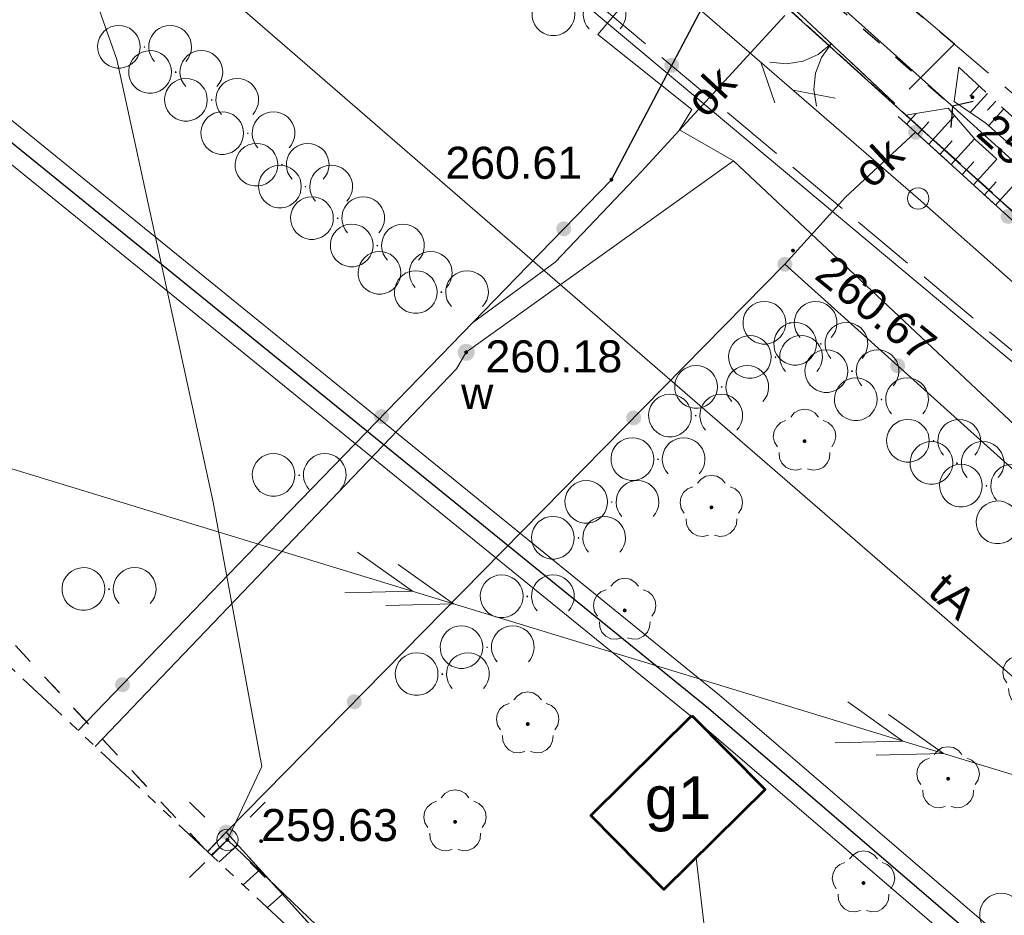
# Model space of a CAD drawing. Header units: metres. Extents: x 7427125 to 7427502, y 5541102 to 5541557.
# Tile 15 of 43: x 7427241 to 7427264, y 5541259 to 5541280. Entities that reach past the tile are written whole.
import ezdxf
from ezdxf.enums import TextEntityAlignment as Align

# ---------------------------------------------------------------- set-up
doc = ezdxf.new("R2010")
doc.units = ezdxf.units.M
doc.header["$MEASUREMENT"] = 0
for name, pattern in [('( Phantom )', [2.5, 1.25, -0.25, 0.25, -0.25, 0.25, -0.25]), ('PRZER1-1', [1, 0.5, -0.5]), ('PRZER2-1', [1.5, 1, -0.5]), ('PRZER3-1', [2, 1.5, -0.5])]:
    doc.linetypes.add(name, pattern=pattern)
for name, color, linetype, lineweight in [('!_Granica terenu objętego planem', 7, 'Continuous', 0), ('!_Linia rozgraniczająca', 7, 'Continuous', 0), ('GESBZO', 7, 'Continuous', 53), ('GESBZO_O', 7, 'Continuous', 53), ('GESDZI', 7, 'Continuous', 13), ('GOSRBG', 7, 'Continuous', 13), ('GSLINK', 7, 'Continuous', 13), ('GSLINK_O', 7, 'Continuous', 13), ('GSLIPS', 7, 'Continuous', 30), ('GSLKBR', 7, 'Continuous', 13), ('GSLKFU', 7, 'Continuous', 13), ('GSLKOG', 7, 'Continuous', 30), ('GSPWPS', 7, 'Continuous', 13), ('GSPWPS_O', 7, 'Continuous', 13), ('GSSKOA', 7, 'Continuous', 13), ('GSSZAD', 7, 'Continuous', 13), ('GSSZSN', 7, 'Continuous', 13), ('GULLOB', 7, 'Continuous', 30), ('GUPELA', 7, 'Continuous', 13), ('GUPISN', 7, 'Continuous', 13), ('GUPPRZ', 7, 'Continuous', 13), ('GUPPRZ_O', 7, 'Continuous', 13)]:
    doc.layers.add(name, color=color, linetype=linetype, lineweight=lineweight)
for name, color, linetype, lineweight, true_color in [('GESUZY', 7, 'Continuous', 13, 0x008000), ('GSPRDL', 7, 'Continuous', 13, 0x008000), ('GULEPR', 1, 'Continuous', 13, 0xff0000), ('GULTPR', 7, 'Continuous', 13, 0xff9100), ('GULTPR_O', 7, 'Continuous', 13, 0xff9100), ('GULWPR', 5, 'Continuous', 13, 0x0000ff), ('GUPWZA', 5, 'Continuous', 13, 0x0000ff), ('GUPWZA_O', 5, 'Continuous', 13, 0x0000ff)]:
    doc.layers.add(name, color=color, linetype=linetype, lineweight=lineweight, true_color=true_color)
doc.styles.add('Arial', font='arial.ttf')

# ---------------------------------------------------------------- blocks, each defined once
blk = doc.blocks.new('D_GUPWZA1')
blk.add_hatch(color=0).paths.add_polyline_path([(0, -0.2), (-0.051764, -0.193185), (-0.1, -0.173205), (-0.141421, -0.141421), (-0.173205, -0.1), (-0.193185, -0.051764), (-0.2, 0), (-0.193185, 0.051764), (-0.173205, 0.1), (-0.141421, 0.141421), (-0.1, 0.173205), (-0.051764, 0.193185), (0, 0.2), (0.051764, 0.193185), (0.1, 0.173205), (0.141421, 0.141421), (0.173205, 0.1), (0.193185, 0.051764), (0.2, 0), (0.193185, -0.051764), (0.173205, -0.1), (0.141421, -0.141421), (0.1, -0.173205), (0.051764, -0.193185)])
blk = doc.blocks.new('D_GSPWPS1')
blk.add_hatch(color=0).paths.add_polyline_path([(0, -0.045), (-0.011647, -0.043467), (-0.0225, -0.038971), (-0.03182, -0.03182), (-0.038971, -0.0225), (-0.043467, -0.011647), (-0.045, 0), (-0.043467, 0.011647), (-0.038971, 0.0225), (-0.03182, 0.03182), (-0.0225, 0.038971), (-0.011647, 0.043467), (0, 0.045), (0.011647, 0.043467), (0.0225, 0.038971), (0.03182, 0.03182), (0.038971, 0.0225), (0.043467, 0.011647), (0.045, 0), (0.043467, -0.011647), (0.038971, -0.0225), (0.03182, -0.03182), (0.0225, -0.038971), (0.011647, -0.043467)])
blk = doc.blocks.new('D_GSPRDL1')
blk.add_hatch(color=0).paths.add_polyline_path([(0, -0.045), (-0.013906, -0.042798), (-0.02645, -0.036406), (-0.036406, -0.02645), (-0.042798, -0.013906), (-0.045, 0), (-0.042798, 0.013906), (-0.036406, 0.02645), (-0.02645, 0.036406), (-0.013906, 0.042798), (0, 0.045), (0.013906, 0.042798), (0.02645, 0.036406), (0.036406, 0.02645), (0.042798, 0.013906), (0.045, 0), (0.042798, -0.013906), (0.036406, -0.02645), (0.02645, -0.036406), (0.013906, -0.042798)])
at = {"color": 0, "flags": 128}
for points in [[(-0.324277, 0.563333), (-0.240553, 0.662679), (-0.127956, 0.727494), (0, 0.75), (0.127956, 0.727494), (0.240553, 0.662679), (0.324277, 0.563333)], [(-0.635969, -0.134326), (-0.70458, -0.024001), (-0.731429, 0.103115), (-0.713292, 0.231763), (-0.652348, 0.346501), (-0.55591, 0.433559), (-0.435555, 0.482485)], [(0.435555, 0.482485), (0.55591, 0.433559), (0.652348, 0.346501), (0.713292, 0.231763), (0.731429, 0.103115), (0.70458, -0.024001), (0.635969, -0.134326)], [(-0.068773, -0.646351), (-0.194901, -0.677512), (-0.324092, -0.663766), (-0.440839, -0.606763), (-0.531129, -0.513345), (-0.584125, -0.394725), (-0.593465, -0.265141)], [(0.593465, -0.265141), (0.584125, -0.394725), (0.531129, -0.513345), (0.440839, -0.606763), (0.324092, -0.663766), (0.194901, -0.677512), (0.068773, -0.646351)]]:
    blk.add_lwpolyline(points, dxfattribs=at)
blk = doc.blocks.new('D_GUPPRZ1')
blk.add_hatch(color=0).paths.add_polyline_path([(0, -0.045), (-0.011647, -0.043467), (-0.0225, -0.038971), (-0.03182, -0.03182), (-0.038971, -0.0225), (-0.043467, -0.011647), (-0.045, 0), (-0.043467, 0.011647), (-0.038971, 0.0225), (-0.03182, 0.03182), (-0.0225, 0.038971), (-0.011647, 0.043467), (0, 0.045), (0.011647, 0.043467), (0.0225, 0.038971), (0.03182, 0.03182), (0.038971, 0.0225), (0.043467, 0.011647), (0.045, 0), (0.043467, -0.011647), (0.038971, -0.0225), (0.03182, -0.03182), (0.0225, -0.038971), (0.011647, -0.043467)])
blk = doc.blocks.new('D_GUPISN1')
at = {"color": 0, "flags": 128}
blk.add_lwpolyline([(0, 0.25), (0.064705, 0.241481), (0.125, 0.216506), (0.176777, 0.176777), (0.216506, 0.125), (0.241481, 0.064705), (0.25, 0), (0.241481, -0.064705), (0.216506, -0.125), (0.176777, -0.176777), (0.125, -0.216506), (0.064705, -0.241481), (0, -0.25), (-0.064705, -0.241481), (-0.125, -0.216506), (-0.176777, -0.176777), (-0.216506, -0.125), (-0.241481, -0.064705), (-0.25, 0), (-0.241481, 0.064705), (-0.216506, 0.125), (-0.176777, 0.176777), (-0.125, 0.216506), (-0.064705, 0.241481), (0, 0.25)], close=True, dxfattribs=at)
blk = doc.blocks.new('D_GUPELA2')
at = {"extrusion": (0, 0, -1)}
blk.add_hatch(color=0, dxfattribs=at).paths.add_polyline_path([(-0.002013, -0.044955), (-0.013788, -0.042836), (-0.024849, -0.037517), (-0.033417, -0.030138), (-0.040557, -0.019497), (-0.044323, -0.007777), (-0.044986, 0.001113), (-0.043117, 0.012881), (-0.038133, 0.023893), (-0.030065, 0.033482), (-0.021281, 0.03965), (-0.011881, 0.043403), (0.001087, 0.044987), (0.013449, 0.042943), (0.024479, 0.03776), (0.034764, 0.028574), (0.041285, 0.017903), (0.044532, 0.006476), (0.04461, -0.005909), (0.04187, -0.01649), (0.036867, -0.025804), (0.029541, -0.033946), (0.020466, -0.040077), (0.00982, -0.043916)])
at = {"color": 0, "flags": 128}
for points in [[(-0.883883, 0.883883), (-0.53033, 0.53033)], [(0.883883, 0.883883), (0.53033, 0.53033)], [(-0.883883, -0.883883), (-0.53033, -0.53033)], [(0.883883, -0.883883), (0.53033, -0.53033)]]:
    blk.add_lwpolyline(points, dxfattribs=at)
blk = doc.blocks.new('D_GUPELA1')
at = {"color": 0, "flags": 128}
blk.add_lwpolyline([(0, 0.25), (0.064705, 0.241481), (0.125, 0.216506), (0.176777, 0.176777), (0.216506, 0.125), (0.241481, 0.064705), (0.25, 0), (0.241481, -0.064705), (0.216506, -0.125), (0.176777, -0.176777), (0.125, -0.216506), (0.064705, -0.241481), (0, -0.25), (-0.064705, -0.241481), (-0.125, -0.216506), (-0.176777, -0.176777), (-0.216506, -0.125), (-0.241481, -0.064705), (-0.25, 0), (-0.241481, 0.064705), (-0.216506, 0.125), (-0.176777, 0.176777), (-0.125, 0.216506), (-0.064705, 0.241481), (0, 0.25)], close=True, dxfattribs=at)
blk = doc.blocks.new('D_SUTP1')
at = {"color": 0, "flags": 128}
for points in [[(0.9325, 0), (0.0675, 0.5)], [(-0.0675, 0), (-0.9325, -0.5)]]:
    blk.add_lwpolyline(points, dxfattribs=at)
blk = doc.blocks.new('D_KOLO')
blk.add_hatch(color=0).paths.add_polyline_path([(0, -0.175), (-0.045293, -0.169037), (-0.0875, -0.151554), (-0.123744, -0.123744), (-0.151554, -0.0875), (-0.169037, -0.045293), (-0.175, 0), (-0.169037, 0.045293), (-0.151554, 0.0875), (-0.123744, 0.123744), (-0.0875, 0.151554), (-0.045293, 0.169037), (0, 0.175), (0.045293, 0.169037), (0.0875, 0.151554), (0.123744, 0.123744), (0.151554, 0.0875), (0.169037, 0.045293), (0.175, 0), (0.169037, -0.045293), (0.151554, -0.0875), (0.123744, -0.123744), (0.0875, -0.151554), (0.045293, -0.169037)])
blk = doc.blocks.new('D_GSLKOG1')
blk.add_hatch(color=0).paths.add_polyline_path([(0, -0.175), (-0.045293, -0.169037), (-0.0875, -0.151554), (-0.123744, -0.123744), (-0.151554, -0.0875), (-0.169037, -0.045293), (-0.175, 0), (-0.169037, 0.045293), (-0.151554, 0.0875), (-0.123744, 0.123744), (-0.0875, 0.151554), (-0.045293, 0.169037), (0, 0.175), (0.045293, 0.169037), (0.0875, 0.151554), (0.123744, 0.123744), (0.151554, 0.0875), (0.169037, 0.045293), (0.175, 0), (0.169037, -0.045293), (0.151554, -0.0875), (0.123744, -0.123744), (0.0875, -0.151554), (0.045293, -0.169037)])
blk = doc.blocks.new('D_SUEP2')
at = {"color": 0, "flags": 128}
for points in [[(-1.25, -0.5), (0.25, 0), (-1.25, 0.5)], [(-0.25, -0.5), (1.25, 0), (-0.25, 0.5)]]:
    blk.add_lwpolyline(points, dxfattribs=at)
blk = doc.blocks.new('D_GSLIPS2')
at = {"color": 0, "flags": 128}
blk.add_lwpolyline([(0.3, 0.4), (0, 0), (0.3, -0.4)], dxfattribs=at)
blk = doc.blocks.new('D_GSLKBR1')
at = {"color": 0, "flags": 128}
for points in [[(1.299038, 0.75), (1.06066, 0.43934), (0.75, 0.200962), (0.388229, 0.051111), (0, 0)], [(0, 0), (0.388229, -0.051111), (0.75, -0.200962), (1.06066, -0.43934), (1.299038, -0.75)]]:
    blk.add_lwpolyline(points, dxfattribs=at)
blk = doc.blocks.new('D_GSLKFU1')
at = {"color": 0, "flags": 128}
blk.add_lwpolyline([(0, 0), (-0.012833, -0.195789), (-0.051111, -0.388229), (-0.114181, -0.574025), (-0.200962, -0.75), (-0.30997, -0.913142), (-0.43934, -1.06066), (-0.586858, -1.19003), (-0.75, -1.299038)], dxfattribs=at)
blk = doc.blocks.new('D_GSSZAD3')
at = {"color": 0, "flags": 128}
blk.add_lwpolyline([(-0.6, 0.5), (-0.513176, 0.492404), (-0.42899, 0.469846), (-0.35, 0.433013), (-0.278606, 0.383022), (-0.216978, 0.321394), (-0.166987, 0.25), (-0.130154, 0.17101), (-0.107596, 0.086824), (-0.1, 0), (-0.107596, -0.086824), (-0.130154, -0.17101), (-0.166987, -0.25), (-0.222125, -0.32743), (-0.290921, -0.393027), (-0.370887, -0.444418), (-0.459134, -0.479746), (-0.552472, -0.497736), (-0.647528, -0.497736), (-0.740866, -0.479746), (-0.829113, -0.444418), (-0.909079, -0.393027), (-0.977875, -0.32743), (-1.033013, -0.25), (-1.0725, -0.163534), (-1.094911, -0.071157), (-1.099434, 0.023791), (-1.085906, 0.117879), (-1.054816, 0.207708), (-1.007288, 0.290028), (-0.94504, 0.361867), (-0.87032, 0.420627), (-0.785831, 0.464184), (-0.694626, 0.490964), (-0.6, 0.5)], close=True, dxfattribs=at)
blk.add_lwpolyline([(0.234697, -0.341399), (0.179845, -0.271053), (0.138367, -0.192079), (0.111581, -0.106992), (0.100342, -0.018499), (0.105007, 0.070582), (0.125427, 0.157417), (0.160952, 0.239242), (0.210451, 0.313452), (0.27235, 0.377684), (0.344678, 0.429896), (0.425132, 0.468424), (0.511152, 0.492043), (0.6, 0.5), (0.688848, 0.492043), (0.774868, 0.468424), (0.855322, 0.429896), (0.92765, 0.377684), (0.989549, 0.313452), (1.039048, 0.239242), (1.074573, 0.157417), (1.094993, 0.070582), (1.099658, -0.018499), (1.088419, -0.106992), (1.061633, -0.192079), (1.020155, -0.271053), (0.965303, -0.341399)], dxfattribs=at)

msp = doc.modelspace()

# ---------------------------------------------------------------- linework, layer by layer
at = {"layer": '!_Granica terenu objętego planem', "color": 16, "linetype": 'PRZER3-1', "lineweight": 13}
msp.add_lwpolyline([(7427223.404, 5541280.844), (7427237.172, 5541294.666), (7427273.595, 5541264.199), (7427293.187, 5541246.2), (7427318.595, 5541219.771), (7427304.61, 5541204.848)], dxfattribs=at)
at = {"layer": '!_Linia rozgraniczająca', "color": 218, "linetype": 'Continuous', "lineweight": 13, "flags": 128}
msp.add_lwpolyline([(7427223.546, 5541280.703), (7427237.185, 5541294.395), (7427273.463, 5541264.048), (7427293.047, 5541246.057), (7427318.319, 5541219.769), (7427304.464, 5541204.985)], dxfattribs=at)
at = {"layer": 'GESBZO', "color": 7, "linetype": 'Continuous', "lineweight": 53, "flags": 128}
msp.add_lwpolyline([(7427256.28, 5541263.87), (7427258, 5541262.14), (7427255.63, 5541259.8), (7427253.92, 5541261.53), (7427256.28, 5541263.87)], close=True, dxfattribs=at)
at = {"layer": 'GESDZI', "color": 7, "linetype": 'Continuous', "lineweight": 13, "flags": 128}
for points in [[(7427311.88, 5541231.94), (7427301.75, 5541241.17), (7427284.57, 5541256.88), (7427256.27, 5541282.47), (7427240.42, 5541296.03), (7427236.08, 5541299.6), (7427224.16, 5541309.39), (7427213.87, 5541317.74), (7427195.57, 5541331.32), (7427175.06, 5541354.41), (7427161.84, 5541370.1), (7427153.91, 5541380.03), (7427144.81, 5541391.44), (7427143.965, 5541392.524)], [(7427224.326, 5541279.982), (7427240.42, 5541296.03), (7427256.27, 5541282.47), (7427284.57, 5541256.88), (7427301.75, 5541241.17), (7427315.72, 5541223.34), (7427317.48, 5541219.62), (7427313.06, 5541214.79), (7427304.01, 5541205.409)]]:
    msp.add_lwpolyline(points, dxfattribs=at)
at = {"layer": 'GESUZY', "color": 96, "linetype": 'PRZER1-1', "lineweight": 13, "true_color": 0x008000}
for points in [[(7427311.88, 5541231.94), (7427301.75, 5541241.17), (7427297.26, 5541245.27), (7427284.57, 5541256.88), (7427256.27, 5541282.47), (7427240.42, 5541296.03), (7427236.08, 5541299.6), (7427224.16, 5541309.39), (7427213.87, 5541317.74), (7427195.57, 5541331.32), (7427175.06, 5541354.41), (7427161.84, 5541370.1), (7427153.91, 5541380.03), (7427144.81, 5541391.44), (7427143.965, 5541392.524)], [(7427224.326, 5541279.982), (7427240.42, 5541296.03), (7427256.27, 5541282.47), (7427284.57, 5541256.88), (7427297.26, 5541245.27), (7427280.844, 5541227.089)], [(7427236.474, 5541268.612), (7427237.04, 5541269.17), (7427244.885, 5541260.742)], [(7427244.885, 5541260.742), (7427237.04, 5541269.17), (7427236.474, 5541268.612)]]:
    msp.add_lwpolyline(points, dxfattribs=at)
at = {"layer": 'GOSRBG', "color": 7, "linetype": '( Phantom )', "lineweight": 13, "flags": 128}
msp.add_lwpolyline([(7427455.093, 5541312.435), (7427244.198, 5541498.57), (7427125.239, 5541372.711), (7427331.365, 5541179.81), (7427455.093, 5541312.435)], close=True, dxfattribs=at)
at = {"layer": 'GSLINK', "color": 7, "linetype": 'Continuous', "lineweight": 13, "flags": 128}
for points in [[(7427251.15, 5541273.06), (7427253.08, 5541274.48), (7427255.1, 5541276.6), (7427258.46, 5541280.25)], [(7427261.52, 5541277.52), (7427259.88, 5541276), (7427258.46, 5541274.43)]]:
    msp.add_lwpolyline(points, dxfattribs=at)
at = {"layer": 'GSLIPS', "color": 7, "linetype": 'PRZER1-1', "lineweight": 30}
msp.add_lwpolyline([(7427255.76, 5541283.87), (7427262.38, 5541278.13)], dxfattribs=at)
at = {"layer": 'GSLKBR', "color": 7, "linetype": 'Continuous', "lineweight": 13, "flags": 128}
msp.add_lwpolyline([(7427258.06, 5541280.99), (7427261.03, 5541278.19)], dxfattribs=at)
at = {"layer": 'GSLKOG', "color": 7, "linetype": 'Continuous', "lineweight": 30, "flags": 128}
for points in [[(7427241.921, 5541263.515), (7427245.87, 5541267.62), (7427252.17, 5541274.11), (7427254.4, 5541276.41), (7427257.22, 5541281.76)], [(7427261.52, 5541277.52), (7427265.85, 5541273.58), (7427268.6, 5541271.18), (7427275.39, 5541264.96), (7427281.2, 5541259.69), (7427288.16, 5541253.5), (7427297.26, 5541245.27), (7427298.12, 5541244.46), (7427300.45, 5541242.24), (7427301.25, 5541241.48), (7427312.87, 5541229.8), (7427314.01, 5541228.46), (7427319.61, 5541221.66), (7427317.48, 5541219.62)], [(7427245.38, 5541261.14), (7427251.38, 5541267.24), (7427258.46, 5541274.43)], [(7427258.46, 5541274.43), (7427263.74, 5541269.68), (7427269.87, 5541264.03), (7427275.17, 5541259.17), (7427277.59, 5541256.89), (7427282.59, 5541252.44), (7427287.38, 5541248.16), (7427294.68, 5541241.47)], [(7427250.602, 5541255.391), (7427245.38, 5541261.14), (7427244.947, 5541260.683)]]:
    msp.add_lwpolyline(points, dxfattribs=at)
at = {"layer": 'GSSKOA', "color": 7, "linetype": 'PRZER3-1', "lineweight": 13}
msp.add_lwpolyline([(7427312.78, 5541232.86), (7427302.84, 5541243.14), (7427302.14, 5541243.84), (7427293.24, 5541252.13), (7427282.63, 5541261.81), (7427270.86, 5541272.19), (7427264.75, 5541277.61), (7427256.78, 5541284.37), (7427248.05, 5541291.73), (7427241.19, 5541297.08), (7427228.09, 5541307), (7427209.62, 5541321.59)], dxfattribs=at)
msp.add_lwpolyline([(7427262.43, 5541279.59), (7427261.03, 5541278.19), (7427258.06, 5541280.99), (7427257.22, 5541281.76), (7427255.68, 5541283.16), (7427256.57, 5541284.05), (7427256.78, 5541284.37), (7427262.43, 5541279.59)], close=True, dxfattribs=at)
at = {"layer": 'GSSZAD', "color": 7, "linetype": 'PRZER2-1', "lineweight": 13}
for points in [[(7427243.47, 5541279.53), (7427243.46, 5541279.51), (7427243.48, 5541279.51), (7427243.47, 5541279.53)], [(7427244.2, 5541278.94), (7427244.19, 5541278.92), (7427244.21, 5541278.92), (7427244.2, 5541278.94)], [(7427245.04, 5541278.29), (7427245.03, 5541278.27), (7427245.05, 5541278.27), (7427245.04, 5541278.29)], [(7427245.89, 5541277.51), (7427245.88, 5541277.49), (7427245.9, 5541277.49), (7427245.89, 5541277.51)], [(7427246.69, 5541276.77), (7427246.68, 5541276.75), (7427246.7, 5541276.75), (7427246.69, 5541276.77)], [(7427247.24, 5541276.26), (7427247.23, 5541276.24), (7427247.25, 5541276.24), (7427247.24, 5541276.26)], [(7427247.99, 5541275.52), (7427247.98, 5541275.5), (7427248, 5541275.5), (7427247.99, 5541275.52)], [(7427248.92, 5541274.88), (7427248.91, 5541274.86), (7427248.93, 5541274.86), (7427248.92, 5541274.88)], [(7427249.57, 5541274.24), (7427249.56, 5541274.22), (7427249.58, 5541274.22), (7427249.57, 5541274.24)], [(7427250.42, 5541273.79), (7427250.41, 5541273.77), (7427250.43, 5541273.77), (7427250.42, 5541273.79)], [(7427258.58, 5541273.07), (7427258.57, 5541273.05), (7427258.59, 5541273.05), (7427258.58, 5541273.07)], [(7427259.3, 5541272.58), (7427259.29, 5541272.56), (7427259.31, 5541272.56), (7427259.3, 5541272.58)], [(7427258.24, 5541272.27), (7427258.23, 5541272.25), (7427258.25, 5541272.25), (7427258.24, 5541272.27)], [(7427260.03, 5541271.94), (7427260.02, 5541271.92), (7427260.04, 5541271.92), (7427260.03, 5541271.94)], [(7427256.98, 5541271.57), (7427256.97, 5541271.55), (7427256.99, 5541271.55), (7427256.98, 5541271.57)], [(7427260.72, 5541271.28), (7427260.71, 5541271.26), (7427260.73, 5541271.26), (7427260.72, 5541271.28)], [(7427256.37, 5541270.9), (7427256.36, 5541270.88), (7427256.38, 5541270.88), (7427256.37, 5541270.9)], [(7427261.94, 5541270.31), (7427261.93, 5541270.29), (7427261.95, 5541270.29), (7427261.94, 5541270.31)], [(7427255.49, 5541269.88), (7427255.48, 5541269.86), (7427255.5, 5541269.86), (7427255.49, 5541269.88)], [(7427262.49, 5541269.79), (7427262.48, 5541269.77), (7427262.5, 5541269.77), (7427262.49, 5541269.79)], [(7427247.09, 5541269.51), (7427247.08, 5541269.49), (7427247.1, 5541269.49), (7427247.09, 5541269.51)], [(7427263.18, 5541269.26), (7427263.17, 5541269.24), (7427263.19, 5541269.24), (7427263.18, 5541269.26)], [(7427254.41, 5541268.88), (7427254.4, 5541268.86), (7427254.42, 5541268.86), (7427254.41, 5541268.88)], [(7427253.63, 5541268.04), (7427253.62, 5541268.02), (7427253.64, 5541268.02), (7427253.63, 5541268.04)], [(7427242.64, 5541266.84), (7427242.63, 5541266.82), (7427242.65, 5541266.82), (7427242.64, 5541266.84)], [(7427252.43, 5541266.67), (7427252.42, 5541266.65), (7427252.44, 5541266.65), (7427252.43, 5541266.67)], [(7427251.49, 5541265.48), (7427251.48, 5541265.46), (7427251.5, 5541265.46), (7427251.49, 5541265.48)], [(7427250.44, 5541264.85), (7427250.43, 5541264.83), (7427250.45, 5541264.83), (7427250.44, 5541264.85)]]:
    msp.add_lwpolyline(points, close=True, dxfattribs=at)
at = {"layer": 'GSSZSN', "color": 7, "linetype": 'PRZER2-1', "lineweight": 13}
for points in [[(7427299.02, 5541245.99), (7427296.03, 5541248.56), (7427290.4, 5541253.66), (7427285.81, 5541257.96), (7427280.87, 5541262.49), (7427275.91, 5541267.15), (7427271.55, 5541270.95), (7427267.64, 5541274.45), (7427264.27, 5541277.44), (7427262.53, 5541279.04), (7427262.42, 5541278.24), (7427263.16, 5541277.73), (7427266.1, 5541275.14), (7427268.69, 5541272.76), (7427272.21, 5541269.4), (7427276.21, 5541265.72), (7427280.56, 5541261.82), (7427284.93, 5541258.06), (7427289.02, 5541254.45), (7427294.15, 5541249.87), (7427298.77, 5541245.84), (7427299.02, 5541245.99)], [(7427261.11, 5541277.89), (7427261.52, 5541277.52), (7427265.85, 5541273.58), (7427268.6, 5541271.18), (7427275.39, 5541264.96), (7427281.2, 5541259.69), (7427288.16, 5541253.5), (7427297.26, 5541245.27), (7427297.85, 5541244.77), (7427298.31, 5541245.44), (7427295.74, 5541247.72), (7427291.92, 5541251.06), (7427287.44, 5541255.11), (7427284.89, 5541257.33), (7427281.96, 5541259.89), (7427277.71, 5541263.68), (7427273.83, 5541267.26), (7427271.25, 5541269.56), (7427266.76, 5541273.89), (7427262.91, 5541277.35), (7427262.28, 5541278.08), (7427261.11, 5541277.89)]]:
    msp.add_lwpolyline(points, close=True, dxfattribs=at)
at = {"layer": 'GSSZSN', "color": 7, "linetype": 'Continuous', "lineweight": 13, "flags": 128}
for points in [[(7427263.007, 5541278.602), (7427262.791, 5541278.367)], [(7427263.2, 5541278.424), (7427262.794, 5541277.982)], [(7427263.394, 5541278.245), (7427263.204, 5541278.038)], [(7427263.588, 5541278.067), (7427263.225, 5541277.673)], [(7427261.308, 5541277.712), (7427261.53, 5541277.958)], [(7427261.569, 5541277.476), (7427261.83, 5541277.762)], [(7427261.829, 5541277.239), (7427262.433, 5541277.903)], [(7427262.09, 5541277.002), (7427262.377, 5541277.318)], [(7427262.35, 5541276.765), (7427262.897, 5541277.366)], [(7427262.871, 5541276.291), (7427263.418, 5541276.893)], [(7427262.61, 5541276.528), (7427262.883, 5541276.828)], [(7427263.391, 5541275.817), (7427263.942, 5541276.422)], [(7427263.131, 5541276.054), (7427263.406, 5541276.356)], [(7427245.651, 5541260.841), (7427245.208, 5541260.439)], [(7427246.174, 5541260.266), (7427245.778, 5541259.906)], [(7427246.697, 5541259.69), (7427246.347, 5541259.373)]]:
    msp.add_lwpolyline(points, dxfattribs=at)
at = {"layer": 'GSSZSN', "color": 7, "linetype": 'PRZER2-1', "lineweight": 13}
msp.add_lwpolyline([(7427250.602, 5541255.391), (7427245.38, 5541261.14), (7427244.948, 5541260.682)], dxfattribs=at)
at = {"layer": 'GULEPR', "color": 1, "linetype": 'Continuous', "lineweight": 13, "true_color": 0xff0000, "flags": 128}
for points in [[(7427245.41, 5541260.96), (7427246.22, 5541262.68), (7427245.08, 5541268.86), (7427242.82, 5541279.22), (7427240.02, 5541287.13), (7427239.3, 5541287.59), (7427239.77, 5541288.1)], [(7427232.953, 5541271.907), (7427324.98, 5541243.79), (7427325.64, 5541243.73), (7427308.272, 5541201.421)], [(7427245.41, 5541260.96), (7427245.033, 5541260.603)], [(7427245.044, 5541260.592), (7427245.41, 5541260.96), (7427264.77, 5541242.4), (7427266.526, 5541240.489)], [(7427264.77, 5541242.4), (7427264.24, 5541242.49), (7427260.25, 5541247.9), (7427256.88, 5541256.31), (7427256.38, 5541260.54)]]:
    msp.add_lwpolyline(points, dxfattribs=at)
at = {"layer": 'GULLOB', "color": 7, "linetype": 'Continuous', "lineweight": 30, "flags": 128}
for points in [[(7427143.646, 5541392.187), (7427145.68, 5541389.41), (7427155.42, 5541377.06), (7427156.07, 5541376.56), (7427161.68, 5541380.12), (7427162.59, 5541379.92), (7427172.13, 5541366.63), (7427187.45, 5541351.54), (7427196.58, 5541342.56), (7427212.69, 5541327.94), (7427224.48, 5541318.48), (7427233.85, 5541311.06), (7427228.99, 5541305.78), (7427236.17, 5541300.13), (7427240.75, 5541296.94), (7427256.84, 5541283.09), (7427262.64, 5541277.9), (7427267.92, 5541273.12), (7427281.73, 5541260.56), (7427292.93, 5541250.77), (7427300.04, 5541244.78), (7427304.6, 5541240.74), (7427310.96, 5541234.28)], [(7427169.735, 5541342.305), (7427185.6, 5541323.21), (7427203.9, 5541307.69), (7427224.49, 5541290.58), (7427225.37, 5541289.9), (7427226.14, 5541289.31), (7427233.44, 5541282.9), (7427256.67, 5541264.04), (7427270.69, 5541252), (7427281.09, 5541242.14), (7427292.32, 5541226.1), (7427295.99, 5541220.55), (7427302.93, 5541211.15)]]:
    msp.add_lwpolyline(points, dxfattribs=at)
at = {"layer": 'GULTPR', "color": 30, "linetype": 'Continuous', "lineweight": 13, "true_color": 0xff9100, "flags": 128}
for points in [[(7427143.646, 5541392.187), (7427145.68, 5541389.41), (7427155.42, 5541377.06), (7427156.07, 5541376.56), (7427161.68, 5541380.12), (7427162.59, 5541379.92), (7427172.13, 5541366.63), (7427187.45, 5541351.54), (7427196.58, 5541342.56), (7427212.69, 5541327.94), (7427224.48, 5541318.48), (7427233.85, 5541311.06), (7427228.99, 5541305.78), (7427236.17, 5541300.13), (7427240.75, 5541296.94), (7427256.84, 5541283.09), (7427262.64, 5541277.9), (7427267.92, 5541273.12), (7427281.73, 5541260.56), (7427292.93, 5541250.77), (7427300.04, 5541244.78), (7427304.6, 5541240.74), (7427310.96, 5541234.28)], [(7427138.991, 5541387.261), (7427150.53, 5541372.9), (7427155.73, 5541366.13), (7427162.09, 5541358.32), (7427176.98, 5541342.6), (7427191.6, 5541326.99), (7427203.91, 5541316.59), (7427217.91, 5541304.45), (7427233.53, 5541291.77), (7427239.55, 5541285.78), (7427268.11, 5541261.04), (7427295.3, 5541233.72), (7427304.46, 5541225.14), (7427314.32, 5541214.51), (7427329.59, 5541188.64), (7427333.274, 5541181.856)], [(7427227.27, 5541305.66), (7427261.58, 5541275.97)], [(7427261.58, 5541275.97), (7427227.27, 5541305.66)], [(7427288.74, 5541251.96), (7427261.58, 5541275.97)]]:
    msp.add_lwpolyline(points, dxfattribs=at)
at = {"layer": 'GULWPR', "color": 5, "linetype": 'Continuous', "lineweight": 13, "true_color": 0x0000ff, "flags": 128}
for points in [[(7427226.404, 5541289.611), (7427233.698, 5541283.206), (7427256.926, 5541264.347), (7427270.958, 5541252.297), (7427281.395, 5541242.402), (7427292.651, 5541226.325), (7427296.318, 5541220.779), (7427303.252, 5541211.388)], [(7427225.876, 5541289.009), (7427233.182, 5541282.594), (7427256.414, 5541263.733), (7427270.422, 5541251.703), (7427280.785, 5541241.878), (7427291.989, 5541225.875), (7427295.662, 5541220.321), (7427302.608, 5541210.912)], [(7427254.98, 5541280.88), (7427254.08, 5541279.81), (7427256.28, 5541278.05), (7427255.99, 5541277.58), (7427257.26, 5541276.85)], [(7427242.317, 5541263.144), (7427250.77, 5541271.98), (7427251, 5541272.37), (7427257.26, 5541276.85)], [(7427257.26, 5541276.85), (7427271.72, 5541263.26), (7427272.02, 5541263.09), (7427272.2, 5541262.71), (7427293.51, 5541242.61), (7427293.83, 5541242.37), (7427295.53, 5541239.15), (7427281.918, 5541226.085)]]:
    msp.add_lwpolyline(points, dxfattribs=at)

# ---------------------------------------------------------------- block references
at = {"layer": 'GSLIPS', "color": 7, "linetype": 'Continuous', "lineweight": 30, "rotation": 319.0724392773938}
msp.add_blockref('D_GSLIPS2', (7427262.38, 5541278.13), dxfattribs=at)
at = {"layer": 'GSLKBR', "color": 7, "linetype": 'Continuous', "lineweight": 13, "rotation": 226.6876023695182}
msp.add_blockref('D_GSLKBR1', (7427259.545, 5541279.59), dxfattribs=at)
at = {"layer": 'GSLKFU', "color": 7, "linetype": 'Continuous', "lineweight": 13, "rotation": 317.4895529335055}
msp.add_blockref('D_GSLKFU1', (7427258.06, 5541280.99), dxfattribs=at)
at = {"layer": 'GSLKOG', "color": 7, "linetype": 'Continuous', "lineweight": 30}
for name, p, rotation in [('D_KOLO', (7427255.81, 5541279.085), 62.20615973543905), ('D_KOLO', (7427255.81, 5541279.085), 62.20615973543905), ('D_GSLKOG1', (7427261.52, 5541277.52), 317.699977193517), ('D_KOLO', (7427263.685, 5541275.55), 317.699977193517), ('D_KOLO', (7427263.685, 5541275.55), 317.699977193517), ('D_KOLO', (7427253.285, 5541275.26), 45.88529477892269), ('D_KOLO', (7427253.285, 5541275.26), 45.88529477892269), ('D_GSLKOG1', (7427258.46, 5541274.43), 318.0247803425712), ('D_GSLKOG1', (7427258.46, 5541274.43), 45.44165458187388), ('D_KOLO', (7427261.1, 5541272.055), 318.0247803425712), ('D_KOLO', (7427261.1, 5541272.055), 318.0247803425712), ('D_KOLO', (7427249.02, 5541270.865), 45.85108658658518), ('D_KOLO', (7427249.02, 5541270.865), 45.85108658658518), ('D_KOLO', (7427254.92, 5541270.835), 45.44165458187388), ('D_KOLO', (7427254.92, 5541270.835), 45.44165458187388), ('D_KOLO', (7427242.955, 5541264.59), 46.10819057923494), ('D_KOLO', (7427242.955, 5541264.59), 46.10819057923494), ('D_KOLO', (7427248.38, 5541264.19), 45.47350806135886), ('D_KOLO', (7427248.38, 5541264.19), 45.47350806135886), ('D_GSLKOG1', (7427245.38, 5541261.14), 45.47350806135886)]:
    msp.add_blockref(name, p, dxfattribs=dict(at, rotation=rotation))
at = {"layer": 'GSPRDL', "color": 96, "linetype": 'Continuous', "lineweight": 13, "true_color": 0x008000}
for p in [(7427258.92, 5541270.29), (7427256.74, 5541268.74), (7427254.71, 5541266.33), (7427264.29, 5541264.77), (7427252.44, 5541263.67), (7427262.28, 5541262.39), (7427250.74, 5541261.38), (7427260.3, 5541259.95)]:
    msp.add_blockref('D_GSPRDL1', p, dxfattribs=at)
at = {"layer": 'GSPWPS', "color": 7, "linetype": 'Continuous', "lineweight": 13}
for p in [(7427262.85, 5541278.34), (7427254.4, 5541276.41), (7427258.65, 5541274.75), (7427246.2, 5541260.93)]:
    msp.add_blockref('D_GSPWPS1', p, dxfattribs=at)
at = {"layer": 'GSSZAD', "color": 7, "linetype": 'Continuous', "lineweight": 13}
for p in [(7427253.64, 5541280.28), (7427243.47, 5541279.52), (7427244.2, 5541278.93), (7427245.04, 5541278.28), (7427245.89, 5541277.5), (7427246.69, 5541276.76), (7427247.24, 5541276.25), (7427247.99, 5541275.51), (7427248.92, 5541274.87), (7427249.57, 5541274.23), (7427250.42, 5541273.78), (7427258.58, 5541273.06), (7427259.3, 5541272.57), (7427258.24, 5541272.26), (7427260.03, 5541271.93), (7427256.98, 5541271.56), (7427260.72, 5541271.27), (7427256.37, 5541270.89), (7427261.94, 5541270.3), (7427255.49, 5541269.87), (7427262.49, 5541269.78), (7427247.09, 5541269.5), (7427263.18, 5541269.25), (7427254.41, 5541268.87), (7427264.04, 5541268.39), (7427253.63, 5541268.03), (7427242.64, 5541266.83), (7427252.43, 5541266.66), (7427251.49, 5541265.47), (7427250.44, 5541264.84), (7427264.12, 5541259.21)]:
    msp.add_blockref('D_GSSZAD3', p, dxfattribs=at)
at = {"layer": 'GULEPR', "color": 1, "linetype": 'Continuous', "lineweight": 13, "true_color": 0xff0000, "rotation": 343.0102760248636}
for p in [(7427249.504, 5541266.85), (7427260.981, 5541263.344)]:
    msp.add_blockref('D_SUEP2', p, dxfattribs=at)
at = {"layer": 'GULTPR', "color": 30, "linetype": 'Continuous', "lineweight": 13, "true_color": 0xff9100, "rotation": 139.1288771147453}
msp.add_blockref('D_SUTP1', (7427258.603, 5541278.546), dxfattribs=at)
msp.add_blockref('D_SUTP1', (7427258.603, 5541278.546), dxfattribs=at)
at = {"layer": 'GUPELA', "color": 7, "linetype": 'Continuous', "lineweight": 13}
for name in ['D_GUPELA2', 'D_GUPELA1']:
    msp.add_blockref(name, (7427245.41, 5541260.96), dxfattribs=at)
at = {"layer": 'GUPISN', "color": 7, "linetype": 'Continuous', "lineweight": 13}
msp.add_blockref('D_GUPISN1', (7427261.58, 5541275.97), dxfattribs=at)
at = {"layer": 'GUPPRZ', "color": 5, "linetype": 'Continuous', "lineweight": 13, "true_color": 0x0000ff}
msp.add_blockref('D_GUPPRZ1', (7427251, 5541272.37), dxfattribs=at)
at = {"layer": 'GUPWZA', "color": 5, "linetype": 'Continuous', "lineweight": 13, "true_color": 0x0000ff, "rotation": 31.45661744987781}
msp.add_blockref('D_GUPWZA1', (7427251, 5541272.37), dxfattribs=at)

# ---------------------------------------------------------------- texts
at = {"layer": 'GESBZO_O', "color": 7, "linetype": 'Continuous', "lineweight": 0, "style": 'Arial'}
msp.add_text('g1', height=1, dxfattribs=at).set_placement((7427255.96, 5541261.446), align=Align.CENTER)
at = {"layer": 'GSLINK_O', "color": 7, "linetype": 'Continuous', "lineweight": 0, "style": 'Arial'}
for rotation, p in [(47.3689, (7427256.996, 5541278.226)), (42.8252, (7427260.899, 5541276.545))]:
    msp.add_text('ok', height=0.75, rotation=rotation, dxfattribs=at).set_placement(p, align=Align.CENTER)
at = {"layer": 'GSPWPS_O', "color": 7, "linetype": 'Continuous', "lineweight": 0, "style": 'Arial'}
for s, rotation, p in [('259.95', 318.1686, (7427262.9, 5541277.46)), ('260.67', 320.925, (7427259.12, 5541274.12))]:
    msp.add_text(s, height=0.75, rotation=rotation, dxfattribs=at).set_placement(p)
for s, p in [('260.61', (7427250.51, 5541276.43)), ('259.63', (7427246.2, 5541260.93))]:
    msp.add_text(s, height=0.75, dxfattribs=at).set_placement(p)
at = {"layer": 'GULTPR_O', "color": 30, "linetype": 'Continuous', "lineweight": 0, "true_color": 0xff9100, "style": 'Arial'}
msp.add_text('tA', height=0.75, rotation=319.118, dxfattribs=at).set_placement((7427261.774, 5541266.714))
at = {"layer": 'GUPPRZ_O', "color": 5, "linetype": 'Continuous', "lineweight": 0, "true_color": 0x0000ff, "style": 'Arial'}
msp.add_text('260.18', height=0.75, dxfattribs=at).set_placement((7427251.45, 5541271.9))
at = {"layer": 'GUPWZA_O', "color": 5, "linetype": 'Continuous', "lineweight": 0, "true_color": 0x0000ff, "style": 'Arial'}
msp.add_text('w', height=0.75, dxfattribs=at).set_placement((7427250.88, 5541271.04))

doc.saveas('drawing.dxf')
